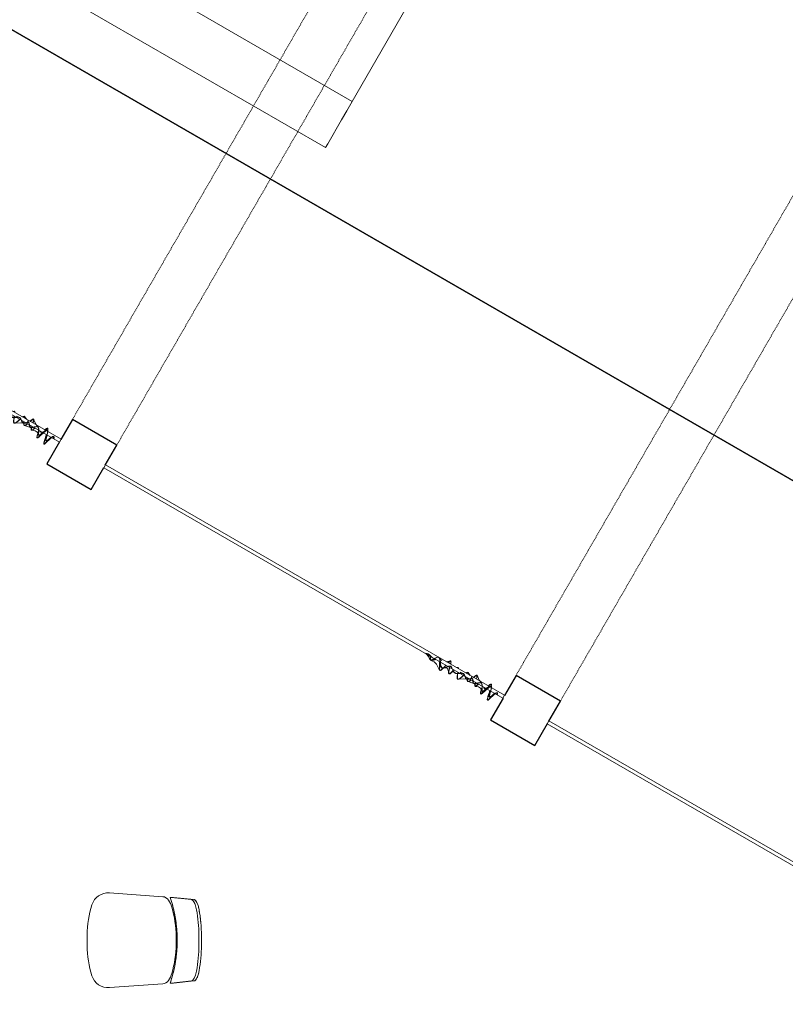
# Model space of a CAD drawing. Header units: centimetres. Extents: x 6036 to 22185, y 5782 to 11383.
# Tile 61 of 256: x 12225 to 12584, y 8452 to 8913. Entities that reach past the tile are written whole.
import ezdxf

# ---------------------------------------------------------------- set-up
doc = ezdxf.new("R2010")
doc.units = ezdxf.units.CM
doc.linetypes.add('Dash', pattern=[0.6, 0.3, -0.3])
for name, color, linetype, lineweight in [('A-COLS', 52, 'Continuous', 9), ('A-COLS-HDLN', 52, 'Dash', 9), ('A-FLOR', 192, 'Continuous', 9), ('I-FURN', 30, 'Continuous', 9), ('P-SANR-FIXT', 6, 'Continuous', 9)]:
    doc.layers.add(name, color=color, linetype=linetype, lineweight=lineweight)
pattern_1 = [(45, (5468.8, 0), (-33.67596, 33.67596), [])]

# ---------------------------------------------------------------- blocks, each defined once
blk = doc.blocks.new('GEMO_WregaCentrumParterDrewno - GEMO_WregaCentrumParterDrewno-5879637-7-01 ZestMeble')
at = {"layer": 'A-COLS-HDLN', "color": 254}
for p, q in [((-12, 168), (-12, -295.15)), ((12, -295.15), (12, 168))]:
    blk.add_line(p, q, dxfattribs=at)
blk = doc.blocks.new('FURN_KanapaIglo03_P3 - E25-M_Kanapa_160x85_-5970044-7-01 ZestMeble')
at = {"layer": 'I-FURN'}
for p, q in [((80, 42.5), (-80, 42.5)), ((-80, 42.5), (-80, 40.5)), ((80, 40.5), (80, 42.5)), ((-80, 27.5), (-80, 40.5)), ((80, 40.5), (80, 27.5)), ((-80, 27.5), (-80, 22.61)), ((80, 22.61), (80, 27.5)), ((-80, 17.59), (-80, 22.61)), ((80, 22.61), (80, 17.59)), ((-80, 17.59), (-80, 17.54)), ((-80, -37.5), (-80, 17.59)), ((-80, 17.54), (80, 17.54)), ((80, 17.54), (80, 17.59)), ((80, 17.59), (80, -37.5)), ((-80, -37.5), (-80, -42.5)), ((80, -42.5), (80, -37.5)), ((-80, -42.5), (80, -42.5))]:
    blk.add_line(p, q, dxfattribs=at)
blk = doc.blocks.new('FURN_Krzeslo07_P3 - E25-M_Krzeslo01-5860955-7-01 ZestMeble')
at = {"layer": 'I-FURN'}
for p, q in [((-19.05, 23.37), (-20.11, 13.75)), ((-20.11, 13.75), (-19.05, 23.37)), ((20.11, 13.75), (19.05, 23.37)), ((19.05, 23.37), (20.11, 13.75)), ((-19.05, 22.17), (-20.11, 12.55)), ((20.11, 12.55), (19.05, 22.17)), ((2.02, 14.97), (-2.02, 14.97)), ((2.02, 14.97), (-2.02, 14.97)), ((-20.11, 13.75), (-20.11, 12.17)), ((-20.11, 13.75), (-20.11, 12.17)), ((20.11, 12.17), (20.11, 13.75)), ((20.11, 12.17), (20.11, 13.75)), ((-20.44, 8.65), (-22.19, -16.34)), ((-22.19, -16.34), (-20.44, 8.65)), ((22.19, -16.34), (20.44, 8.65)), ((20.44, 8.65), (22.19, -16.34)), ((-2.5, -26.75), (2.5, -26.75)), ((-2.5, -26.75), (2.5, -26.75))]:
    blk.add_line(p, q, dxfattribs=at)
for centre, radius, start, end in [((0, -87.53), 113.19, 88.9393, 91.2066), ((0, -86.33), 113.19, 88.793, 91.0613), ((0, -86.33), 113.19, 88.793, 91.0613), ((-1.01, -37.6), 52.58, 91.1005, 106), ((-1.01, -37.6), 52.58, 91.1005, 106), ((1.01, -37.6), 52.58, 74, 88.8995), ((1.01, -37.6), 52.58, 74, 88.8995), ((-16.86, 8.4), 3.59, 124, 176), ((-16.86, 8.4), 3.59, 124, 176), ((-12.23, 1.52), 11.88, 106, 124), ((-12.23, 1.52), 11.88, 106, 124), ((12.23, 1.52), 11.88, 56, 74), ((12.23, 1.52), 11.88, 56, 74), ((16.86, 8.4), 3.59, 4, 56), ((16.86, 8.4), 3.59, 4, 56), ((-14.21, -16.89), 8, 176, 252.0241), ((-14.21, -16.89), 8, 176, 252.0241), ((14.21, -16.89), 8, 287.9759, 4), ((14.21, -16.89), 8, 287.9759, 4), ((-2.5, 19.19), 45.94, 252.0241, 270), ((-2.5, 19.19), 45.94, 252.0241, 270), ((2.5, 19.19), 45.94, 270, 287.9759), ((2.5, 19.19), 45.94, 270, 287.9759)]:
    blk.add_arc(centre, radius, start, end, dxfattribs=at)
for centre, major_axis, ratio, start_param, end_param in [((-13.09, 24.02), (5.95, 0.77), 0.309857, 1.761569, 3.078031), ((-1.22, -18.48), (61.51, 1.08), 0.73692, 1.5722, 1.774777), ((-1.21, -20.27), (61.51, 0.94), 0.746433, 1.578464, 1.77382), ((1.22, -19.68), (-61.51, 1.08), 0.73688, 4.508409, 4.711012), ((1.21, -19.07), (-61.51, 0.94), 0.746455, 4.509362, 4.704707), ((13.09, 22.82), (-5.95, 0.77), 0.309909, 3.205136, 4.521528), ((0, -37.46), (58.25, 0), 0.907867, 1.218379, 1.923213)]:
    blk.add_ellipse(centre, major_axis=major_axis, ratio=ratio, start_param=start_param, end_param=end_param, dxfattribs=at)
for points, knots in [([(-14.3, 24.51), (-14.74, 24.43), (-15.59, 24.26), (-16.74, 23.9), (-17.54, 23.55), (-18.06, 23.26), (-18.51, 22.96), (-18.9, 22.59), (-19.03, 22.31), (-19.05, 22.17)], [-1, -1, -1, -1, -0.833333, -0.666667, -0.5, -0.416667, -0.333333, -0.166667, 0, 0, 0, 0]), ([(-14.45, 25.69), (-14.77, 25.62), (-15.39, 25.49), (-16.56, 25.16), (-17.8, 24.67), (-18.62, 24.12), (-18.97, 23.68), (-19.03, 23.47), (-19.04, 23.37)], [0, 0, 0, 0, 0.125, 0.25, 0.5, 0.75, 0.875, 1, 1, 1, 1]), ([(19.05, 23.37), (19.04, 23.47), (18.96, 23.68), (18.68, 24.01), (18.25, 24.35), (17.49, 24.79), (16.47, 25.2), (15.27, 25.52), (14.63, 25.65), (14.3, 25.71)], [0, 0, 0, 0, 0.125, 0.25, 0.375, 0.5, 0.75, 0.875, 1, 1, 1, 1]), ([(14.3, 25.71), (14.74, 25.63), (15.59, 25.46), (16.74, 25.1), (17.54, 24.75), (18.06, 24.46), (18.51, 24.16), (18.9, 23.79), (19.03, 23.51), (19.05, 23.37)], [-1, -1, -1, -1, -0.833333, -0.666667, -0.5, -0.416667, -0.333333, -0.166667, 0, 0, 0, 0]), ([(-20.11, 12.17), (-18.81, 12.6), (-16.21, 13.38), (-12.24, 14.28), (-8.87, 14.83), (-6.14, 15.13), (-3.76, 15.33), (-1.03, 15.43), (2.06, 15.41), (5.12, 15.24), (8.19, 14.92), (11.23, 14.45), (15.22, 13.64), (18.17, 12.81), (20.11, 12.17)], [0, 0, 0, 0, 0.1, 0.2, 0.3, 0.35, 0.4, 0.475, 0.55, 0.625, 0.7, 0.775, 0.85, 1, 1, 1, 1])]:
    blk.add_open_spline(points, degree=3, knots=knots, dxfattribs=at)
for points in [[(-2.1, 26.84), (-4.18, 26.8), (-8.32, 26.57), (-12.42, 26.03), (-14.45, 25.69)], [(14.3, 25.71), (12.34, 26.04), (8.39, 26.56), (4.39, 26.79), (2.38, 26.84)]]:
    blk.add_open_spline(points, degree=3, dxfattribs=at)
blk = doc.blocks.new('PLFI_Kurtyna - 0787340-019-V159-7-01 ZestMeble')
at = {"layer": 'P-SANR-FIXT'}
for p, q in [((108, 0.3), (-108, 0.3)), ((-108, 0.3), (-108, -1.3)), ((-104.91, 0.13), (-105, 0.1)), ((-66, 0.1), (-66.03, 0.2)), ((108, -1.3), (108, 0.3)), ((-108, -1.3), (108, -1.3)), ((-100.46, -1.93), (-100.7, -1.31)), ((-91.09, -0.5), (-90.07, -0.97)), ((-89.42, -1.27), (-87.88, -1.98)), ((-85.72, -0.38), (-84.51, -0.26)), ((-77.96, -2.52), (-76.6, -1.26))]:
    blk.add_line(p, q, dxfattribs=at)
at = {"layer": 'P-SANR-FIXT', "flags": 128}
for points in [[(-102.57, 4.18), (-103.67, 0.5), (-104.22, -0.38), (-104.8, -0.13)], [(-102.44, 2.78), (-102.14, 2.73), (-102.04, 2.59)], [(-98.39, 3.22), (-99.78, -0.84), (-100.31, -1.52), (-100.58, -1.39)], [(-99.35, -0.71), (-98.51, 0.64), (-97.81, 0.55), (-97.52, 0.27)], [(-94.03, 1.96), (-95.52, 1.41), (-96.63, 1.45), (-97.79, 2.18), (-97.85, 2.24)], [(-89.96, 1.74), (-92.3, 1.18), (-92.79, 1.15)], [(-85.48, 3.06), (-87.59, 1.61), (-88.99, 1.03)], [(-81.59, 0.19), (-81.15, 0.53), (-81.05, 0.47)], [(-77, 1.84), (-78.09, 1.19), (-78.9, 1.37), (-79.79, 2.34), (-80.03, 2.73)], [(-69.93, 1.78), (-71.58, 1.58), (-73.11, 1.95), (-75.4, 3.5), (-75.63, 3.69)], [(-69.97, 0.33), (-68.53, 0), (-68.39, -0.08)], [(-95.7, -0.91), (-94.2, -1.47), (-92.17, -2.99)], [(-74.35, -0.65), (-73.68, -0.76), (-72.78, -1.22)]]:
    blk.add_lwpolyline(points, dxfattribs=at)
at = {"layer": 'P-SANR-FIXT'}
for points, knots in [([(-103.61, 0.23), (-103.49, 0.45), (-103.25, 1.04), (-102.97, 2.14), (-102.79, 3.11), (-102.66, 3.77), (-102.59, 4.12), (-102.53, 4.33), (-102.48, 4.47), (-102.43, 4.56), (-102.39, 4.61), (-102.35, 4.65), (-102.31, 4.68), (-102.25, 4.69), (-102.2, 4.69), (-102.15, 4.67), (-102.1, 4.64), (-102.06, 4.6), (-102.01, 4.53), (-101.95, 4.42), (-101.88, 4.26), (-101.78, 4), (-101.67, 3.61), (-101.52, 3.01), (-101.33, 2.14), (-101.12, 1.13), (-100.99, 0.51), (-100.94, 0.27)], [0.0818578, 0.0818578, 0.0818578, 0.0818578, 0.1109979, 0.1479972, 0.1849965, 0.2034961, 0.2219958, 0.2312456, 0.2404954, 0.2497452, 0.2543701, 0.258995, 0.26362, 0.2682449, 0.2728698, 0.2774947, 0.2821196, 0.2867445, 0.2959943, 0.3052442, 0.314494, 0.3329936, 0.3514933, 0.3699929, 0.4069922, 0.4439915, 0.4692967, 0.4692967, 0.4692967, 0.4692967]), ([(-101.04, 0.26), (-101.51, 2.44), (-102.35, 7.29), (-102.85, 1.41), (-103.54, 0.17)], [-0.4688675, -0.4688675, -0.4688675, -0.4688675, -0.2418817, -0.0811211, -0.0811211, -0.0811211, -0.0811211]), ([(-105, 0.1), (-104.07, -2.45), (-102.18, 6.55), (-101.25, -2.4), (-99.31, -1.88), (-98.17, 4.75), (-96.06, -3.53), (-92.61, 2.97), (-91.09, -2.04), (-88.75, 2.36), (-86.29, -1.96), (-82.63, 2.89), (-78.86, -2.63), (-76.16, 5.26), (-72.16, -4.65), (-69.9, 3.79), (-68.98, -0.55), (-67.09, -0.21), (-66, 0.1)], [0, 0, 0, 0, 0.228537, 0.449348, 0.643321, 0.832314, 1.079809, 1.310884, 1.503133, 1.669366, 1.844797, 2.038682, 2.269363, 2.550475, 2.854015, 3.114784, 3.279647, 3.361461, 3.361461, 3.361461, 3.361461]), ([(-66.03, 0.2), (-66.55, 0.05), (-67.17, -0.11), (-67.76, -0.15), (-68.11, -0.1), (-68.4, 0.03), (-68.65, 0.23), (-68.87, 0.48), (-69.06, 0.77), (-69.22, 1.05), (-69.35, 1.28), (-69.44, 1.44), (-69.51, 1.55), (-69.58, 1.64), (-69.65, 1.7), (-69.71, 1.75), (-69.75, 1.77), (-69.8, 1.79), (-69.88, 1.8), (-69.96, 1.78), (-70.06, 1.74), (-70.14, 1.67), (-70.25, 1.56), (-70.39, 1.38), (-70.55, 1.11), (-70.78, 0.7), (-71.08, 0.12), (-71.46, -0.54), (-71.8, -0.98), (-72.06, -1.19), (-72.22, -1.25), (-72.35, -1.26), (-72.47, -1.25), (-72.65, -1.19), (-72.87, -1.04), (-73.19, -0.76), (-73.6, -0.29), (-74.11, 0.39), (-74.62, 1.08), (-75.04, 1.59), (-75.38, 1.92), (-75.64, 2.11), (-75.85, 2.21), (-76.03, 2.25), (-76.21, 2.27), (-76.43, 2.22), (-76.75, 2.06), (-77.13, 1.72), (-77.58, 1.2), (-78.02, 0.63), (-78.46, 0.13), (-78.84, -0.17), (-79.15, -0.3), (-79.44, -0.34), (-79.86, -0.21), (-80.42, 0.14), (-81.02, 0.58), (-81.55, 0.93), (-81.99, 1.15), (-82.34, 1.26), (-82.63, 1.3), (-82.87, 1.29), (-83.11, 1.26), (-83.41, 1.16), (-83.88, 0.91), (-84.46, 0.51), (-85.14, 0.02), (-85.67, -0.28), (-86.07, -0.37), (-86.35, -0.36), (-86.63, -0.26), (-87.01, -0.04), (-87.48, 0.35), (-87.94, 0.75), (-88.26, 0.95), (-88.46, 1.03), (-88.6, 1.06), (-88.76, 1.07), (-88.91, 1.05), (-89.05, 1), (-89.24, 0.91), (-89.47, 0.75), (-89.73, 0.51), (-89.98, 0.25), (-90.22, 0), (-90.45, -0.22), (-90.66, -0.38), (-90.81, -0.44), (-90.92, -0.44), (-90.99, -0.43), (-91.08, -0.39), (-91.19, -0.32), (-91.39, -0.14), (-91.63, 0.18), (-91.87, 0.51), (-92.06, 0.75), (-92.27, 0.95), (-92.45, 1.08), (-92.62, 1.14), (-92.79, 1.16), (-93.01, 1.12), (-93.27, 0.99), (-93.53, 0.8), (-93.79, 0.56), (-94.14, 0.22), (-94.59, -0.24), (-95.02, -0.6), (-95.35, -0.78), (-95.58, -0.83), (-95.78, -0.81), (-95.99, -0.69), (-96.21, -0.48), (-96.49, -0.12), (-96.83, 0.46), (-97.15, 1.09), (-97.39, 1.55), (-97.56, 1.86), (-97.7, 2.07), (-97.81, 2.2), (-97.9, 2.28), (-97.99, 2.34), (-98.08, 2.37), (-98.15, 2.37), (-98.23, 2.35), (-98.31, 2.3), (-98.39, 2.22), (-98.46, 2.12), (-98.53, 2), (-98.62, 1.82), (-98.73, 1.54), (-98.9, 1.04), (-99.11, 0.32), (-99.33, -0.39), (-99.51, -0.87), (-99.71, -1.28), (-99.91, -1.56), (-100.11, -1.71), (-100.22, -1.75), (-100.3, -1.75), (-100.38, -1.73), (-100.49, -1.68), (-100.63, -1.54), (-100.77, -1.32), (-100.91, -1.02), (-101.09, -0.5), (-101.29, 0.3), (-101.49, 1.15), (-101.65, 1.78), (-101.77, 2.19), (-101.9, 2.54), (-102.02, 2.75), (-102.12, 2.86), (-102.18, 2.9), (-102.24, 2.93), (-102.3, 2.94), (-102.38, 2.93), (-102.48, 2.89), (-102.58, 2.79), (-102.67, 2.67), (-102.77, 2.5), (-102.89, 2.25), (-103.05, 1.88), (-103.25, 1.37), (-103.47, 0.84), (-103.68, 0.34), (-103.91, -0.09), (-104.09, -0.36), (-104.23, -0.5), (-104.31, -0.55), (-104.37, -0.56), (-104.4, -0.57), (-104.44, -0.56), (-104.49, -0.54), (-104.57, -0.49), (-104.71, -0.32), (-104.83, -0.08), (-104.91, 0.13)], [0, 0, 0, 0, 0.039087, 0.05863, 0.078174, 0.097717, 0.11726, 0.136804, 0.156347, 0.17589, 0.195434, 0.205205, 0.214977, 0.224749, 0.234521, 0.239406, 0.244292, 0.249178, 0.254064, 0.263836, 0.273607, 0.283379, 0.293151, 0.312694, 0.332237, 0.351781, 0.390868, 0.429954, 0.469041, 0.488584, 0.508128, 0.517899, 0.527671, 0.547215, 0.566758, 0.586301, 0.625388, 0.664475, 0.703562, 0.742648, 0.762192, 0.781735, 0.801278, 0.81105, 0.820822, 0.840365, 0.859909, 0.898995, 0.938082, 0.977169, 1.016256, 1.055342, 1.074886, 1.094429, 1.133516, 1.172603, 1.211689, 1.250776, 1.270319, 1.289863, 1.309406, 1.319178, 1.32895, 1.348493, 1.368036, 1.407123, 1.44621, 1.485297, 1.50484, 1.524383, 1.543927, 1.56347, 1.602557, 1.641644, 1.661187, 1.670959, 1.68073, 1.690502, 1.700274, 1.710045, 1.719817, 1.73936, 1.758904, 1.778447, 1.797991, 1.817534, 1.837077, 1.856621, 1.866392, 1.876164, 1.885936, 1.895707, 1.915251, 1.954338, 1.973881, 1.993424, 2.012968, 2.032511, 2.042283, 2.052054, 2.071598, 2.091141, 2.110685, 2.130228, 2.149771, 2.188858, 2.227945, 2.247488, 2.267032, 2.286575, 2.306118, 2.325662, 2.345205, 2.384292, 2.423379, 2.442922, 2.462465, 2.482009, 2.49178, 2.501552, 2.511324, 2.521095, 2.525981, 2.530867, 2.540639, 2.550411, 2.560182, 2.569954, 2.579726, 2.599269, 2.618812, 2.657899, 2.696986, 2.716529, 2.736073, 2.775159, 2.794703, 2.814246, 2.824018, 2.83379, 2.853333, 2.872876, 2.89242, 2.911963, 2.931506, 2.970593, 3.00968, 3.029223, 3.048767, 3.06831, 3.087853, 3.097625, 3.102511, 3.107397, 3.112283, 3.117168, 3.12694, 3.136712, 3.146484, 3.156255, 3.166027, 3.18557, 3.205114, 3.224657, 3.2442, 3.263744, 3.283287, 3.293059, 3.302831, 3.307716, 3.312602, 3.317488, 3.322374, 3.332146, 3.341917, 3.361461, 3.361461, 3.361461, 3.361461]), ([(-99.01, 0.18), (-98.96, 0.45), (-98.84, 1.12), (-98.68, 1.97), (-98.54, 2.65), (-98.45, 3.01), (-98.38, 3.26), (-98.32, 3.42), (-98.28, 3.53), (-98.23, 3.61), (-98.2, 3.66), (-98.17, 3.7), (-98.12, 3.74), (-98.07, 3.77), (-98.02, 3.78), (-97.98, 3.77), (-97.94, 3.76), (-97.89, 3.74), (-97.85, 3.7), (-97.81, 3.65), (-97.78, 3.6), (-97.74, 3.52), (-97.68, 3.41), (-97.62, 3.25), (-97.54, 2.99), (-97.43, 2.63), (-97.3, 2.12), (-97.16, 1.59), (-96.99, 0.94), (-96.85, 0.5), (-96.77, 0.26)], [0.8244429, 0.8244429, 0.8244429, 0.8244429, 0.8509837, 0.887983, 0.9064827, 0.9249823, 0.9342321, 0.943482, 0.9527318, 0.9573567, 0.9619816, 0.9666065, 0.9712314, 0.9758563, 0.9804813, 0.9827937, 0.9851062, 0.9897311, 0.994356, 0.9989809, 1.0036058, 1.0082307, 1.0174806, 1.0267304, 1.0359802, 1.0544798, 1.0729795, 1.0914791, 1.1099788, 1.139094, 1.139094, 1.139094, 1.139094]), ([(-96.87, 0.25), (-97.32, 1.56), (-98.03, 5.67), (-98.61, 1.8), (-98.91, 0.18)], [-1.1380988, -1.1380988, -1.1380988, -1.1380988, -0.9839015, -0.8251563, -0.8251563, -0.8251563, -0.8251563]), ([(-94.8, 0.29), (-94.75, 0.45), (-94.65, 0.71), (-94.52, 1.07), (-94.42, 1.36), (-94.33, 1.57), (-94.25, 1.71), (-94.2, 1.8), (-94.14, 1.88), (-94.08, 1.93), (-94.03, 1.96), (-93.98, 1.98), (-93.94, 1.99), (-93.87, 1.98), (-93.79, 1.94), (-93.72, 1.87), (-93.66, 1.78), (-93.58, 1.63), (-93.48, 1.38), (-93.34, 0.97), (-93.25, 0.63), (-93.19, 0.43)], [1.3799543, 1.3799543, 1.3799543, 1.3799543, 1.4059731, 1.4244728, 1.4429724, 1.4614721, 1.4707219, 1.4799717, 1.4892215, 1.4984714, 1.5030963, 1.5077212, 1.5123461, 1.516971, 1.5262208, 1.5354706, 1.5447205, 1.5539703, 1.5724699, 1.5909696, 1.6155562, 1.6155562, 1.6155562, 1.6155562]), ([(-93.26, 0.28), (-93.45, 1), (-93.98, 2.74), (-94.38, 1.13), (-94.74, 0.19)], [-1.6203853, -1.6203853, -1.6203853, -1.6203853, -1.5347976, -1.3762464, -1.3762464, -1.3762464, -1.3762464]), ([(-90.76, 0.48), (-90.73, 0.57), (-90.66, 0.77), (-90.53, 1.07), (-90.39, 1.34), (-90.23, 1.55), (-90.07, 1.7), (-89.91, 1.76), (-89.77, 1.75), (-89.67, 1.72), (-89.57, 1.66), (-89.45, 1.56), (-89.31, 1.37), (-89.13, 1.05), (-89, 0.74), (-88.93, 0.55), (-88.91, 0.51)], [1.9857878, 1.9857878, 1.9857878, 1.9857878, 1.9979618, 2.0164615, 2.0349611, 2.0534607, 2.0719604, 2.09046, 2.0997099, 2.1089597, 2.1182095, 2.1274593, 2.145959, 2.1644586, 2.1829583, 2.1877324, 2.1877324, 2.1877324, 2.1877324]), ([(-89.05, 0.59), (-89.11, 0.74), (-89.68, 2.09), (-90.23, 1.7), (-90.69, 0.39), (-90.75, 0.21)], [-2.1829583, -2.1829583, -2.1829583, -2.1829583, -2.1636729, -1.9992441, -1.9746425, -1.9746425, -1.9746425, -1.9746425]), ([(-86.65, 0.5), (-86.59, 0.67), (-86.45, 1.09), (-86.23, 1.71), (-86.02, 2.22), (-85.85, 2.56), (-85.72, 2.78), (-85.59, 2.96), (-85.48, 3.07), (-85.38, 3.14), (-85.3, 3.17), (-85.21, 3.18), (-85.12, 3.18), (-85.04, 3.15), (-84.94, 3.09), (-84.77, 2.95), (-84.56, 2.64), (-84.31, 2.13), (-84.06, 1.52), (-83.82, 0.89), (-83.67, 0.46), (-83.59, 0.26)], [2.4906492, 2.4906492, 2.4906492, 2.4906492, 2.5159519, 2.5529512, 2.5899505, 2.6084501, 2.6269498, 2.6454494, 2.6639491, 2.6731989, 2.6824487, 2.6916985, 2.7009484, 2.7101982, 2.719448, 2.7379477, 2.774947, 2.8119462, 2.8489455, 2.8859448, 2.9198724, 2.9198724, 2.9198724, 2.9198724]), ([(-83.7, 0.26), (-84.19, 1.6), (-85.19, 4.53), (-86.15, 1.65), (-86.63, 0.24)], [-2.9178648, -2.9178648, -2.9178648, -2.9178648, -2.6897473, -2.4789526, -2.4789526, -2.4789526, -2.4789526]), ([(-79.32, 0.33), (-79.69, 1.67), (-80.46, 4.34), (-81.19, 1.47), (-81.59, 0.19)], [-3.8109272, -3.8109272, -3.8109272, -3.8109272, -3.5631834, -3.3035002, -3.3035002, -3.3035002, -3.3035002]), ([(-81.55, 0.65), (-81.5, 0.82), (-81.39, 1.18), (-81.23, 1.71), (-81.06, 2.19), (-80.9, 2.59), (-80.76, 2.84), (-80.65, 2.96), (-80.58, 3.02), (-80.52, 3.05), (-80.45, 3.06), (-80.39, 3.06), (-80.32, 3.04), (-80.25, 3), (-80.16, 2.92), (-80.07, 2.8), (-79.98, 2.65), (-79.87, 2.41), (-79.73, 2.04), (-79.56, 1.53), (-79.4, 0.99), (-79.3, 0.64), (-79.26, 0.48)], [3.3320847, 3.3320847, 3.3320847, 3.3320847, 3.3669356, 3.4039349, 3.4409342, 3.4779335, 3.5149328, 3.5334325, 3.5426823, 3.5519321, 3.5611819, 3.5704317, 3.5796816, 3.5889314, 3.607431, 3.6259307, 3.6444303, 3.66293, 3.6999293, 3.7369286, 3.7739279, 3.8032886, 3.8032886, 3.8032886, 3.8032886]), ([(-77.2, 0.31), (-77.17, 0.45), (-77.08, 0.82), (-76.94, 1.44), (-76.77, 2.12), (-76.59, 2.72), (-76.4, 3.22), (-76.24, 3.53), (-76.12, 3.68), (-76.03, 3.74), (-75.96, 3.78), (-75.89, 3.79), (-75.78, 3.79), (-75.69, 3.74), (-75.61, 3.67), (-75.53, 3.59), (-75.43, 3.46), (-75.32, 3.27), (-75.16, 2.98), (-74.95, 2.54), (-74.68, 1.97), (-74.38, 1.38), (-74.05, 0.84), (-73.8, 0.53), (-73.67, 0.41)], [4.3081499, 4.3081499, 4.3081499, 4.3081499, 4.3289172, 4.3659165, 4.4029158, 4.4399151, 4.4769144, 4.5139137, 4.5324134, 4.5416632, 4.550913, 4.5601628, 4.5694127, 4.5879123, 4.5971621, 4.6064119, 4.6249116, 4.6434112, 4.6619109, 4.6989102, 4.7359095, 4.7729088, 4.8099081, 4.8469073, 4.8469073, 4.8469073, 4.8469073]), ([(-73.74, 0.33), (-74.74, 1.32), (-75.88, 5.74), (-76.73, 1.93), (-77.13, 0.19)], [-4.8469073, -4.8469073, -4.8469073, -4.8469073, -4.5722185, -4.3030105, -4.3030105, -4.3030105, -4.3030105]), ([(-66.6, 0.19), (-67.93, 0.49), (-69.83, 2.34), (-70.84, 0.86), (-71.47, 0.33), (-71.61, 0.24)], [-5.2064161, -5.2064161, -5.2064161, -5.2064161, -5.1319745, -5.0348091, -5.007134, -5.007134, -5.007134, -5.007134]), ([(-71.55, 0.4), (-71.47, 0.47), (-71.3, 0.62), (-71.03, 0.9), (-70.74, 1.21), (-70.41, 1.48), (-70.09, 1.64), (-69.79, 1.68), (-69.56, 1.67), (-69.31, 1.6), (-68.97, 1.44), (-68.49, 1.14), (-67.64, 0.63), (-66.84, 0.32), (-66.22, 0.23)], [5.0149557, 5.0149557, 5.0149557, 5.0149557, 5.0319038, 5.0504035, 5.0689031, 5.0874028, 5.1059024, 5.1151522, 5.124402, 5.1336519, 5.1429017, 5.1614013, 5.179901, 5.2128274, 5.2128274, 5.2128274, 5.2128274]), ([(-99.21, -1.2), (-99.43, -2.06), (-99.93, -3.15), (-100.4, -2.22), (-100.67, -1.29)], [-0.7743364, -0.7743364, -0.7743364, -0.7743364, -0.6614851, -0.5302786, -0.5302786, -0.5302786, -0.5302786]), ([(-100.52, -1.43), (-100.49, -1.54), (-100.42, -1.76), (-100.32, -2.03), (-100.21, -2.26), (-100.12, -2.4), (-100.06, -2.48), (-100.02, -2.52), (-99.98, -2.54), (-99.95, -2.55), (-99.93, -2.55), (-99.9, -2.54), (-99.87, -2.52), (-99.81, -2.46), (-99.69, -2.3), (-99.51, -1.91), (-99.37, -1.44), (-99.31, -1.19)], [0.5385187, 0.5385187, 0.5385187, 0.5385187, 0.5549894, 0.573489, 0.5919887, 0.6104883, 0.6197382, 0.628988, 0.6382378, 0.6474876, 0.6567374, 0.6659873, 0.6752371, 0.6844869, 0.7029866, 0.7399859, 0.7735132, 0.7735132, 0.7735132, 0.7735132]), ([(-91.17, -1.19), (-91.49, -2.25), (-92.04, -3.9), (-92.61, -2.16), (-92.85, -1.28)], [-1.9152991, -1.9152991, -1.9152991, -1.9152991, -1.7812628, -1.6793776, -1.6793776, -1.6793776, -1.6793776]), ([(-92.73, -1.34), (-92.68, -1.51), (-92.59, -1.82), (-92.46, -2.23), (-92.35, -2.51), (-92.27, -2.69), (-92.2, -2.8), (-92.15, -2.88), (-92.1, -2.92), (-92.07, -2.94), (-92.05, -2.95), (-92.03, -2.95), (-92.01, -2.93), (-91.97, -2.9), (-91.91, -2.84), (-91.83, -2.72), (-91.73, -2.51), (-91.6, -2.19), (-91.45, -1.75), (-91.34, -1.4), (-91.28, -1.19)], [1.6828711, 1.6828711, 1.6828711, 1.6828711, 1.7019675, 1.7204671, 1.7389668, 1.7482166, 1.7574664, 1.7667162, 1.7759661, 1.780591, 1.7898408, 1.7990906, 1.8037155, 1.8129653, 1.8222152, 1.831465, 1.8499646, 1.8684643, 1.8869639, 1.9142094, 1.9142094, 1.9142094, 1.9142094]), ([(-87.15, -1.2), (-87.44, -1.9), (-87.82, -2.39), (-88.27, -1.46), (-88.34, -1.29)], [-2.404954, -2.404954, -2.404954, -2.404954, -2.280797, -2.2569569, -2.2569569, -2.2569569, -2.2569569]), ([(-88.21, -1.34), (-88.17, -1.43), (-88.1, -1.58), (-88.01, -1.73), (-87.94, -1.82), (-87.87, -1.87), (-87.83, -1.89), (-87.8, -1.9), (-87.78, -1.9), (-87.76, -1.9), (-87.73, -1.9), (-87.69, -1.88), (-87.61, -1.82), (-87.5, -1.69), (-87.41, -1.52), (-87.36, -1.41), (-87.35, -1.4)], [2.2610068, 2.2610068, 2.2610068, 2.2610068, 2.2754565, 2.2847063, 2.2939561, 2.303206, 2.3124558, 2.3170807, 2.3217056, 2.3263305, 2.3309554, 2.3402053, 2.3494551, 2.3679547, 2.3864544, 2.3896769, 2.3896769, 2.3896769, 2.3896769]), ([(-82.17, -1.33), (-82.37, -1.68), (-82.64, -1.86), (-82.92, -1.5), (-82.98, -1.41)], [-3.1819392, -3.1819392, -3.1819392, -3.1819392, -3.0635319, -3.033942, -3.033942, -3.033942, -3.033942]), ([(-82.93, -1.31), (-82.92, -1.33), (-82.87, -1.4), (-82.8, -1.5), (-82.71, -1.58), (-82.65, -1.61), (-82.61, -1.62), (-82.57, -1.61), (-82.52, -1.59), (-82.44, -1.53), (-82.38, -1.46), (-82.35, -1.42)], [3.0291679, 3.0291679, 3.0291679, 3.0291679, 3.033942, 3.0524417, 3.0709413, 3.0894409, 3.0986908, 3.1079406, 3.1264402, 3.1449399, 3.1634395, 3.1634395, 3.1634395, 3.1634395]), ([(-77.5, -1.35), (-77.66, -1.95), (-78.09, -3.14), (-78.53, -2.24), (-78.81, -1.4)], [-4.2179194, -4.2179194, -4.2179194, -4.2179194, -4.1053148, -3.921925, -3.921925, -3.921925, -3.921925]), ([(-78.64, -1.58), (-78.61, -1.67), (-78.53, -1.91), (-78.41, -2.16), (-78.31, -2.34), (-78.23, -2.44), (-78.18, -2.49), (-78.15, -2.51), (-78.13, -2.51), (-78.11, -2.51), (-78.08, -2.5), (-78.04, -2.47), (-77.99, -2.4), (-77.91, -2.26), (-77.83, -2.08), (-77.74, -1.83), (-77.68, -1.62), (-77.64, -1.49)], [3.9379183, 3.9379183, 3.9379183, 3.9379183, 3.9589243, 3.9959236, 4.0144233, 4.0329229, 4.0514226, 4.0606724, 4.0699222, 4.0837969, 4.0976717, 4.1069215, 4.1254211, 4.1439208, 4.1624204, 4.1809201, 4.2071776, 4.2071776, 4.2071776, 4.2071776])]:
    blk.add_open_spline(points, degree=3, knots=knots, dxfattribs=at)
blk = doc.blocks.new('PLFI_Kurtyna - 0787340-019-8216801-7-01 ZestMeble')
at = {"layer": 'P-SANR-FIXT'}
for p, q in [((108, 0.3), (-108, 0.3)), ((-108, 0.3), (-108, -1.3)), ((-104.91, 0.13), (-105, 0.1)), ((-66, 0.1), (-66.03, 0.2)), ((108, -1.3), (108, 0.3)), ((-108, -1.3), (108, -1.3)), ((-100.46, -1.93), (-100.7, -1.31)), ((-91.09, -0.5), (-90.08, -0.96)), ((-89.42, -1.27), (-87.88, -1.98)), ((-85.72, -0.38), (-84.51, -0.26)), ((-77.96, -2.52), (-76.6, -1.26))]:
    blk.add_line(p, q, dxfattribs=at)
at = {"layer": 'P-SANR-FIXT', "flags": 128}
for points in [[(-102.57, 4.18), (-103.67, 0.5), (-104.22, -0.38), (-104.8, -0.13)], [(-102.44, 2.78), (-102.14, 2.73), (-102.04, 2.59)], [(-98.39, 3.22), (-99.78, -0.84), (-100.31, -1.52), (-100.58, -1.39)], [(-99.35, -0.71), (-98.51, 0.64), (-97.81, 0.55), (-97.52, 0.27)], [(-94.03, 1.96), (-95.52, 1.41), (-96.63, 1.45), (-97.79, 2.18), (-97.85, 2.24)], [(-89.96, 1.74), (-92.3, 1.18), (-92.79, 1.15)], [(-85.48, 3.06), (-87.59, 1.61), (-88.99, 1.03)], [(-81.59, 0.19), (-81.15, 0.53), (-81.05, 0.47)], [(-77, 1.84), (-78.09, 1.19), (-78.9, 1.37), (-79.79, 2.34), (-80.03, 2.73)], [(-69.93, 1.78), (-71.58, 1.58), (-73.11, 1.95), (-75.4, 3.5), (-75.63, 3.69)], [(-69.97, 0.33), (-68.53, 0), (-68.39, -0.08)], [(-95.7, -0.91), (-94.2, -1.47), (-92.17, -2.99)], [(-74.34, -0.65), (-73.68, -0.76), (-72.78, -1.22)]]:
    blk.add_lwpolyline(points, dxfattribs=at)
at = {"layer": 'P-SANR-FIXT'}
for points, knots in [([(-103.61, 0.23), (-103.49, 0.45), (-103.25, 1.04), (-102.97, 2.14), (-102.79, 3.11), (-102.66, 3.77), (-102.59, 4.12), (-102.53, 4.33), (-102.48, 4.47), (-102.43, 4.56), (-102.39, 4.61), (-102.35, 4.65), (-102.31, 4.68), (-102.25, 4.69), (-102.2, 4.69), (-102.15, 4.67), (-102.1, 4.64), (-102.06, 4.6), (-102.01, 4.53), (-101.95, 4.42), (-101.88, 4.26), (-101.78, 4), (-101.67, 3.61), (-101.52, 3.01), (-101.33, 2.14), (-101.12, 1.13), (-100.99, 0.51), (-100.94, 0.27)], [0.0818578, 0.0818578, 0.0818578, 0.0818578, 0.1109979, 0.1479972, 0.1849965, 0.2034961, 0.2219958, 0.2312456, 0.2404954, 0.2497452, 0.2543701, 0.258995, 0.26362, 0.2682449, 0.2728698, 0.2774947, 0.2821196, 0.2867445, 0.2959943, 0.3052442, 0.314494, 0.3329936, 0.3514933, 0.3699929, 0.4069922, 0.4439915, 0.4692967, 0.4692967, 0.4692967, 0.4692967]), ([(-101.04, 0.26), (-101.51, 2.44), (-102.35, 7.29), (-102.85, 1.41), (-103.54, 0.17)], [-0.4688675, -0.4688675, -0.4688675, -0.4688675, -0.2418817, -0.0811211, -0.0811211, -0.0811211, -0.0811211]), ([(-105, 0.1), (-104.07, -2.45), (-102.18, 6.55), (-101.25, -2.4), (-99.31, -1.88), (-98.17, 4.75), (-96.06, -3.53), (-92.61, 2.97), (-91.09, -2.04), (-88.75, 2.36), (-86.29, -1.96), (-82.63, 2.89), (-78.86, -2.63), (-76.16, 5.26), (-72.16, -4.65), (-69.9, 3.79), (-68.98, -0.55), (-67.09, -0.21), (-66, 0.1)], [0, 0, 0, 0, 0.228537, 0.449348, 0.643321, 0.832314, 1.079809, 1.310884, 1.503133, 1.669366, 1.844797, 2.038682, 2.269363, 2.550475, 2.854015, 3.114784, 3.279647, 3.361461, 3.361461, 3.361461, 3.361461]), ([(-66.03, 0.2), (-66.55, 0.05), (-67.17, -0.11), (-67.76, -0.15), (-68.11, -0.1), (-68.4, 0.03), (-68.65, 0.23), (-68.87, 0.48), (-69.06, 0.77), (-69.22, 1.05), (-69.35, 1.28), (-69.44, 1.44), (-69.51, 1.55), (-69.58, 1.64), (-69.65, 1.7), (-69.71, 1.75), (-69.75, 1.77), (-69.8, 1.79), (-69.88, 1.8), (-69.96, 1.78), (-70.06, 1.74), (-70.14, 1.67), (-70.25, 1.56), (-70.39, 1.38), (-70.55, 1.11), (-70.78, 0.7), (-71.08, 0.12), (-71.46, -0.54), (-71.8, -0.98), (-72.06, -1.19), (-72.22, -1.25), (-72.35, -1.26), (-72.47, -1.25), (-72.65, -1.19), (-72.87, -1.04), (-73.19, -0.76), (-73.6, -0.29), (-74.11, 0.39), (-74.62, 1.08), (-75.04, 1.59), (-75.38, 1.92), (-75.64, 2.11), (-75.85, 2.21), (-76.03, 2.25), (-76.21, 2.27), (-76.43, 2.22), (-76.75, 2.06), (-77.13, 1.72), (-77.58, 1.2), (-78.02, 0.63), (-78.46, 0.13), (-78.84, -0.17), (-79.15, -0.3), (-79.44, -0.34), (-79.86, -0.21), (-80.42, 0.14), (-81.02, 0.58), (-81.55, 0.93), (-81.99, 1.15), (-82.34, 1.26), (-82.63, 1.3), (-82.87, 1.29), (-83.11, 1.26), (-83.41, 1.16), (-83.88, 0.91), (-84.46, 0.51), (-85.14, 0.02), (-85.67, -0.28), (-86.07, -0.37), (-86.35, -0.36), (-86.63, -0.26), (-87.01, -0.04), (-87.48, 0.35), (-87.94, 0.75), (-88.26, 0.95), (-88.46, 1.03), (-88.6, 1.06), (-88.76, 1.07), (-88.91, 1.05), (-89.05, 1), (-89.24, 0.91), (-89.47, 0.75), (-89.73, 0.51), (-89.98, 0.25), (-90.22, 0), (-90.45, -0.22), (-90.66, -0.38), (-90.81, -0.44), (-90.92, -0.44), (-90.99, -0.43), (-91.08, -0.39), (-91.19, -0.32), (-91.39, -0.14), (-91.63, 0.18), (-91.87, 0.51), (-92.06, 0.75), (-92.27, 0.95), (-92.45, 1.08), (-92.62, 1.14), (-92.79, 1.16), (-93.01, 1.12), (-93.27, 0.99), (-93.53, 0.8), (-93.79, 0.56), (-94.14, 0.22), (-94.59, -0.24), (-95.02, -0.6), (-95.35, -0.78), (-95.58, -0.83), (-95.78, -0.81), (-95.99, -0.69), (-96.21, -0.48), (-96.49, -0.12), (-96.83, 0.46), (-97.15, 1.09), (-97.39, 1.55), (-97.56, 1.86), (-97.7, 2.07), (-97.81, 2.2), (-97.9, 2.28), (-97.99, 2.34), (-98.08, 2.37), (-98.15, 2.37), (-98.23, 2.35), (-98.31, 2.3), (-98.39, 2.22), (-98.46, 2.12), (-98.53, 2), (-98.62, 1.82), (-98.73, 1.54), (-98.9, 1.04), (-99.11, 0.32), (-99.33, -0.39), (-99.51, -0.87), (-99.71, -1.28), (-99.91, -1.56), (-100.11, -1.71), (-100.22, -1.75), (-100.3, -1.75), (-100.38, -1.73), (-100.49, -1.68), (-100.63, -1.54), (-100.77, -1.32), (-100.91, -1.02), (-101.09, -0.5), (-101.29, 0.3), (-101.49, 1.15), (-101.65, 1.78), (-101.77, 2.19), (-101.9, 2.54), (-102.02, 2.75), (-102.12, 2.86), (-102.18, 2.9), (-102.24, 2.93), (-102.3, 2.94), (-102.38, 2.93), (-102.48, 2.89), (-102.58, 2.79), (-102.67, 2.67), (-102.77, 2.5), (-102.89, 2.25), (-103.05, 1.88), (-103.25, 1.37), (-103.47, 0.84), (-103.68, 0.34), (-103.91, -0.09), (-104.09, -0.36), (-104.23, -0.5), (-104.31, -0.55), (-104.37, -0.56), (-104.4, -0.57), (-104.44, -0.56), (-104.49, -0.54), (-104.57, -0.49), (-104.71, -0.32), (-104.83, -0.08), (-104.91, 0.13)], [0, 0, 0, 0, 0.039087, 0.05863, 0.078174, 0.097717, 0.11726, 0.136804, 0.156347, 0.17589, 0.195434, 0.205205, 0.214977, 0.224749, 0.234521, 0.239406, 0.244292, 0.249178, 0.254064, 0.263836, 0.273607, 0.283379, 0.293151, 0.312694, 0.332237, 0.351781, 0.390868, 0.429954, 0.469041, 0.488584, 0.508128, 0.517899, 0.527671, 0.547215, 0.566758, 0.586301, 0.625388, 0.664475, 0.703562, 0.742648, 0.762192, 0.781735, 0.801278, 0.81105, 0.820822, 0.840365, 0.859909, 0.898995, 0.938082, 0.977169, 1.016256, 1.055342, 1.074886, 1.094429, 1.133516, 1.172603, 1.211689, 1.250776, 1.270319, 1.289863, 1.309406, 1.319178, 1.32895, 1.348493, 1.368036, 1.407123, 1.44621, 1.485297, 1.50484, 1.524383, 1.543927, 1.56347, 1.602557, 1.641644, 1.661187, 1.670959, 1.68073, 1.690502, 1.700274, 1.710045, 1.719817, 1.73936, 1.758904, 1.778447, 1.797991, 1.817534, 1.837077, 1.856621, 1.866392, 1.876164, 1.885936, 1.895707, 1.915251, 1.954338, 1.973881, 1.993424, 2.012968, 2.032511, 2.042283, 2.052054, 2.071598, 2.091141, 2.110685, 2.130228, 2.149771, 2.188858, 2.227945, 2.247488, 2.267032, 2.286575, 2.306118, 2.325662, 2.345205, 2.384292, 2.423379, 2.442922, 2.462465, 2.482009, 2.49178, 2.501552, 2.511324, 2.521095, 2.525981, 2.530867, 2.540639, 2.550411, 2.560182, 2.569954, 2.579726, 2.599269, 2.618812, 2.657899, 2.696986, 2.716529, 2.736073, 2.775159, 2.794703, 2.814246, 2.824018, 2.83379, 2.853333, 2.872876, 2.89242, 2.911963, 2.931506, 2.970593, 3.00968, 3.029223, 3.048767, 3.06831, 3.087853, 3.097625, 3.102511, 3.107397, 3.112283, 3.117168, 3.12694, 3.136712, 3.146484, 3.156255, 3.166027, 3.18557, 3.205114, 3.224657, 3.2442, 3.263744, 3.283287, 3.293059, 3.302831, 3.307716, 3.312602, 3.317488, 3.322374, 3.332146, 3.341917, 3.361461, 3.361461, 3.361461, 3.361461]), ([(-99.01, 0.18), (-98.96, 0.45), (-98.84, 1.12), (-98.68, 1.97), (-98.54, 2.65), (-98.45, 3.01), (-98.38, 3.26), (-98.32, 3.42), (-98.28, 3.53), (-98.23, 3.61), (-98.2, 3.66), (-98.17, 3.7), (-98.12, 3.74), (-98.07, 3.77), (-98.02, 3.78), (-97.98, 3.77), (-97.94, 3.76), (-97.89, 3.74), (-97.85, 3.7), (-97.81, 3.65), (-97.78, 3.6), (-97.74, 3.52), (-97.68, 3.41), (-97.62, 3.25), (-97.54, 2.99), (-97.43, 2.63), (-97.3, 2.12), (-97.16, 1.59), (-96.99, 0.94), (-96.85, 0.5), (-96.77, 0.26)], [0.8244429, 0.8244429, 0.8244429, 0.8244429, 0.8509837, 0.887983, 0.9064827, 0.9249823, 0.9342321, 0.943482, 0.9527318, 0.9573567, 0.9619816, 0.9666065, 0.9712314, 0.9758563, 0.9804813, 0.9827937, 0.9851062, 0.9897311, 0.994356, 0.9989809, 1.0036058, 1.0082307, 1.0174806, 1.0267304, 1.0359802, 1.0544798, 1.0729795, 1.0914791, 1.1099788, 1.139094, 1.139094, 1.139094, 1.139094]), ([(-96.87, 0.25), (-97.32, 1.56), (-98.03, 5.67), (-98.61, 1.8), (-98.91, 0.18)], [-1.1380988, -1.1380988, -1.1380988, -1.1380988, -0.9839015, -0.8251563, -0.8251563, -0.8251563, -0.8251563]), ([(-94.8, 0.29), (-94.75, 0.45), (-94.65, 0.71), (-94.52, 1.07), (-94.42, 1.36), (-94.33, 1.57), (-94.25, 1.71), (-94.2, 1.8), (-94.14, 1.88), (-94.08, 1.93), (-94.03, 1.96), (-93.98, 1.98), (-93.94, 1.99), (-93.87, 1.98), (-93.79, 1.94), (-93.72, 1.87), (-93.66, 1.78), (-93.58, 1.63), (-93.48, 1.38), (-93.34, 0.97), (-93.25, 0.63), (-93.19, 0.43)], [1.3799543, 1.3799543, 1.3799543, 1.3799543, 1.4059731, 1.4244728, 1.4429724, 1.4614721, 1.4707219, 1.4799717, 1.4892215, 1.4984714, 1.5030963, 1.5077212, 1.5123461, 1.516971, 1.5262208, 1.5354706, 1.5447205, 1.5539703, 1.5724699, 1.5909696, 1.6155562, 1.6155562, 1.6155562, 1.6155562]), ([(-93.26, 0.28), (-93.45, 1), (-93.98, 2.74), (-94.38, 1.13), (-94.74, 0.19)], [-1.6203853, -1.6203853, -1.6203853, -1.6203853, -1.5347976, -1.3762464, -1.3762464, -1.3762464, -1.3762464]), ([(-90.76, 0.48), (-90.73, 0.57), (-90.66, 0.77), (-90.53, 1.07), (-90.39, 1.34), (-90.23, 1.55), (-90.07, 1.7), (-89.91, 1.76), (-89.77, 1.75), (-89.67, 1.72), (-89.57, 1.66), (-89.45, 1.56), (-89.31, 1.37), (-89.13, 1.05), (-89, 0.74), (-88.93, 0.55), (-88.91, 0.51)], [1.9857878, 1.9857878, 1.9857878, 1.9857878, 1.9979618, 2.0164615, 2.0349611, 2.0534607, 2.0719604, 2.09046, 2.0997099, 2.1089597, 2.1182095, 2.1274593, 2.145959, 2.1644586, 2.1829583, 2.1877324, 2.1877324, 2.1877324, 2.1877324]), ([(-89.05, 0.59), (-89.11, 0.74), (-89.68, 2.09), (-90.23, 1.7), (-90.69, 0.39), (-90.75, 0.21)], [-2.1829583, -2.1829583, -2.1829583, -2.1829583, -2.1636729, -1.9992441, -1.9746425, -1.9746425, -1.9746425, -1.9746425]), ([(-86.74, 0.24), (-86.74, 0.25), (-86.65, 0.51), (-86.48, 1.01), (-86.23, 1.71), (-86.02, 2.22), (-85.85, 2.56), (-85.72, 2.78), (-85.59, 2.96), (-85.48, 3.07), (-85.38, 3.14), (-85.3, 3.17), (-85.21, 3.18), (-85.12, 3.18), (-85.04, 3.15), (-84.94, 3.09), (-84.77, 2.95), (-84.56, 2.64), (-84.31, 2.13), (-84.06, 1.52), (-83.82, 0.89), (-83.67, 0.46), (-83.59, 0.26)], [2.4775552, 2.4775552, 2.4775552, 2.4775552, 2.4789526, 2.5159519, 2.5529512, 2.5899505, 2.6084501, 2.6269498, 2.6454494, 2.6639491, 2.6731989, 2.6824487, 2.6916985, 2.7009484, 2.7101982, 2.719448, 2.7379477, 2.774947, 2.8119462, 2.8489455, 2.8859448, 2.9198724, 2.9198724, 2.9198724, 2.9198724]), ([(-83.7, 0.26), (-84.19, 1.6), (-85.19, 4.53), (-86.15, 1.65), (-86.63, 0.24)], [-2.9178648, -2.9178648, -2.9178648, -2.9178648, -2.6897473, -2.4789526, -2.4789526, -2.4789526, -2.4789526]), ([(-79.32, 0.33), (-79.69, 1.67), (-80.46, 4.34), (-81.19, 1.47), (-81.59, 0.19)], [-3.8109272, -3.8109272, -3.8109272, -3.8109272, -3.5631834, -3.3035002, -3.3035002, -3.3035002, -3.3035002]), ([(-81.55, 0.65), (-81.5, 0.82), (-81.39, 1.18), (-81.23, 1.71), (-81.06, 2.19), (-80.9, 2.59), (-80.76, 2.84), (-80.65, 2.96), (-80.58, 3.02), (-80.52, 3.05), (-80.45, 3.06), (-80.39, 3.06), (-80.32, 3.04), (-80.25, 3), (-80.16, 2.92), (-80.07, 2.8), (-79.98, 2.65), (-79.87, 2.41), (-79.73, 2.04), (-79.56, 1.53), (-79.4, 0.99), (-79.3, 0.64), (-79.26, 0.48)], [3.3320847, 3.3320847, 3.3320847, 3.3320847, 3.3669356, 3.4039349, 3.4409342, 3.4779335, 3.5149328, 3.5334325, 3.5426823, 3.5519321, 3.5611819, 3.5704317, 3.5796816, 3.5889314, 3.607431, 3.6259307, 3.6444303, 3.66293, 3.6999293, 3.7369286, 3.7739279, 3.8032886, 3.8032886, 3.8032886, 3.8032886]), ([(-77.2, 0.31), (-77.17, 0.45), (-77.08, 0.82), (-76.94, 1.44), (-76.77, 2.12), (-76.59, 2.72), (-76.4, 3.22), (-76.24, 3.53), (-76.12, 3.68), (-76.03, 3.74), (-75.96, 3.78), (-75.89, 3.79), (-75.78, 3.79), (-75.69, 3.74), (-75.61, 3.67), (-75.53, 3.59), (-75.43, 3.46), (-75.32, 3.27), (-75.16, 2.98), (-74.95, 2.54), (-74.68, 1.97), (-74.38, 1.38), (-74.05, 0.84), (-73.8, 0.53), (-73.67, 0.41)], [4.3081499, 4.3081499, 4.3081499, 4.3081499, 4.3289172, 4.3659165, 4.4029158, 4.4399151, 4.4769144, 4.5139137, 4.5324134, 4.5416632, 4.550913, 4.5601628, 4.5694127, 4.5879123, 4.5971621, 4.6064119, 4.6249116, 4.6434112, 4.6619109, 4.6989102, 4.7359095, 4.7729088, 4.8099081, 4.8469073, 4.8469073, 4.8469073, 4.8469073]), ([(-73.74, 0.33), (-74.74, 1.32), (-75.88, 5.74), (-76.73, 1.93), (-77.13, 0.19)], [-4.8469073, -4.8469073, -4.8469073, -4.8469073, -4.5722185, -4.3030105, -4.3030105, -4.3030105, -4.3030105]), ([(-66.6, 0.19), (-67.93, 0.49), (-69.83, 2.34), (-70.84, 0.86), (-71.47, 0.33), (-71.61, 0.24)], [-5.2064161, -5.2064161, -5.2064161, -5.2064161, -5.1319745, -5.0348091, -5.007134, -5.007134, -5.007134, -5.007134]), ([(-71.55, 0.4), (-71.47, 0.47), (-71.3, 0.62), (-71.03, 0.9), (-70.74, 1.21), (-70.41, 1.48), (-70.09, 1.64), (-69.79, 1.68), (-69.56, 1.67), (-69.31, 1.6), (-68.97, 1.44), (-68.49, 1.14), (-67.64, 0.63), (-66.84, 0.32), (-66.22, 0.23)], [5.0149557, 5.0149557, 5.0149557, 5.0149557, 5.0319038, 5.0504035, 5.0689031, 5.0874028, 5.1059024, 5.1151522, 5.124402, 5.1336519, 5.1429017, 5.1614013, 5.179901, 5.2128274, 5.2128274, 5.2128274, 5.2128274]), ([(-99.21, -1.2), (-99.43, -2.06), (-99.93, -3.15), (-100.4, -2.22), (-100.67, -1.29)], [-0.7743364, -0.7743364, -0.7743364, -0.7743364, -0.6614851, -0.5302786, -0.5302786, -0.5302786, -0.5302786]), ([(-100.52, -1.43), (-100.49, -1.54), (-100.42, -1.76), (-100.32, -2.03), (-100.21, -2.26), (-100.12, -2.4), (-100.06, -2.48), (-100.02, -2.52), (-99.98, -2.54), (-99.95, -2.55), (-99.93, -2.55), (-99.9, -2.54), (-99.87, -2.52), (-99.81, -2.46), (-99.69, -2.3), (-99.51, -1.91), (-99.37, -1.44), (-99.31, -1.19)], [0.5385187, 0.5385187, 0.5385187, 0.5385187, 0.5549894, 0.573489, 0.5919887, 0.6104883, 0.6197382, 0.628988, 0.6382378, 0.6474876, 0.6567374, 0.6659873, 0.6752371, 0.6844869, 0.7029866, 0.7399859, 0.7735132, 0.7735132, 0.7735132, 0.7735132]), ([(-91.17, -1.19), (-91.49, -2.25), (-92.04, -3.9), (-92.61, -2.16), (-92.85, -1.28)], [-1.9152991, -1.9152991, -1.9152991, -1.9152991, -1.7812628, -1.6793776, -1.6793776, -1.6793776, -1.6793776]), ([(-92.73, -1.34), (-92.68, -1.51), (-92.59, -1.82), (-92.46, -2.23), (-92.35, -2.51), (-92.27, -2.69), (-92.2, -2.8), (-92.15, -2.88), (-92.1, -2.92), (-92.07, -2.94), (-92.05, -2.95), (-92.03, -2.95), (-92.01, -2.93), (-91.97, -2.9), (-91.91, -2.84), (-91.83, -2.72), (-91.73, -2.51), (-91.6, -2.19), (-91.45, -1.75), (-91.34, -1.4), (-91.28, -1.19)], [1.6828711, 1.6828711, 1.6828711, 1.6828711, 1.7019675, 1.7204671, 1.7389668, 1.7482166, 1.7574664, 1.7667162, 1.7759661, 1.780591, 1.7898408, 1.7990906, 1.8037155, 1.8129653, 1.8222152, 1.831465, 1.8499646, 1.8684643, 1.8869639, 1.9142094, 1.9142094, 1.9142094, 1.9142094]), ([(-87.15, -1.2), (-87.44, -1.9), (-87.82, -2.39), (-88.27, -1.46), (-88.34, -1.29)], [-2.404954, -2.404954, -2.404954, -2.404954, -2.280797, -2.2569569, -2.2569569, -2.2569569, -2.2569569]), ([(-88.24, -1.28), (-88.19, -1.4), (-88.11, -1.57), (-88.01, -1.73), (-87.94, -1.82), (-87.87, -1.87), (-87.83, -1.89), (-87.8, -1.9), (-87.78, -1.9), (-87.76, -1.9), (-87.73, -1.9), (-87.69, -1.88), (-87.61, -1.82), (-87.5, -1.69), (-87.41, -1.52), (-87.36, -1.41), (-87.35, -1.4)], [2.2583428, 2.2583428, 2.2583428, 2.2583428, 2.2754565, 2.2847063, 2.2939561, 2.303206, 2.3124558, 2.3170807, 2.3217056, 2.3263305, 2.3309554, 2.3402053, 2.3494551, 2.3679547, 2.3864544, 2.3896769, 2.3896769, 2.3896769, 2.3896769]), ([(-82.17, -1.33), (-82.37, -1.68), (-82.64, -1.86), (-82.92, -1.5), (-82.98, -1.41)], [-3.1819392, -3.1819392, -3.1819392, -3.1819392, -3.0635319, -3.033942, -3.033942, -3.033942, -3.033942]), ([(-82.93, -1.31), (-82.92, -1.33), (-82.87, -1.4), (-82.8, -1.5), (-82.71, -1.58), (-82.65, -1.61), (-82.61, -1.62), (-82.57, -1.61), (-82.52, -1.59), (-82.44, -1.53), (-82.38, -1.46), (-82.35, -1.42)], [3.0291679, 3.0291679, 3.0291679, 3.0291679, 3.033942, 3.0524417, 3.0709413, 3.0894409, 3.0986908, 3.1079406, 3.1264402, 3.1449399, 3.1634395, 3.1634395, 3.1634395, 3.1634395]), ([(-77.5, -1.35), (-77.66, -1.95), (-78.09, -3.14), (-78.53, -2.24), (-78.81, -1.4)], [-4.2179194, -4.2179194, -4.2179194, -4.2179194, -4.1053148, -3.921925, -3.921925, -3.921925, -3.921925]), ([(-78.64, -1.58), (-78.61, -1.67), (-78.53, -1.91), (-78.41, -2.16), (-78.31, -2.34), (-78.23, -2.44), (-78.18, -2.49), (-78.15, -2.51), (-78.13, -2.51), (-78.11, -2.51), (-78.08, -2.5), (-78.04, -2.47), (-77.99, -2.4), (-77.91, -2.26), (-77.83, -2.08), (-77.74, -1.83), (-77.68, -1.62), (-77.64, -1.49)], [3.9379183, 3.9379183, 3.9379183, 3.9379183, 3.9589243, 3.9959236, 4.0144233, 4.0329229, 4.0514226, 4.0606724, 4.0699222, 4.0837969, 4.0976717, 4.1069215, 4.1254211, 4.1439208, 4.1624204, 4.1809201, 4.2071776, 4.2071776, 4.2071776, 4.2071776])]:
    blk.add_open_spline(points, degree=3, knots=knots, dxfattribs=at)

msp = doc.modelspace()

# ---------------------------------------------------------------- hatches: boundary and pattern name
at = {"layer": 'A-COLS'}
h = msp.add_hatch(dxfattribs=at)
h.set_pattern_fill('FP_35', color=256, style=0, pattern_type=2)
h.set_pattern_definition(pattern_1)
h.paths.add_polyline_path([(12258.65, 8692.89), (12270.65, 8713.67), (12249.87, 8725.67), (12237.87, 8704.89), (12239.83, 8703.75)])
h.paths.add_polyline_path([(12541.2, 9182.27), (12564.29, 9222.27), (12543.51, 9234.27), (12520.41, 9194.27), (12540.87, 9182.46)])
h = msp.add_hatch(dxfattribs=at)
h.set_pattern_fill('FP_35', color=256, style=0, pattern_type=2)
h.set_pattern_definition(pattern_1)
h.paths.add_polyline_path([(12466.5, 8572.89), (12478.5, 8593.67), (12457.71, 8605.67), (12445.71, 8584.89), (12462.18, 8575.38)])
h.paths.add_polyline_path([(12749.04, 9062.27), (12772.14, 9102.27), (12751.35, 9114.27), (12728.26, 9074.27), (12733.93, 9070.99)])

# ---------------------------------------------------------------- linework, layer by layer
at = {"layer": 'A-COLS', "lineweight": 25}
for p, q in [((12249.87, 8725.67), (12244.46, 8716.31)), ((12270.65, 8713.67), (12249.87, 8725.67)), ((12243.77, 8715.11), (12237.87, 8704.89)), ((12265.25, 8704.31), (12270.65, 8713.67)), ((12237.87, 8704.89), (12258.65, 8692.89)), ((12258.65, 8692.89), (12264.54, 8703.08)), ((12457.71, 8605.67), (12452.31, 8596.31)), ((12478.5, 8593.67), (12457.71, 8605.67)), ((12451.62, 8595.11), (12445.71, 8584.89)), ((12473.09, 8584.31), (12478.5, 8593.67)), ((12445.71, 8584.89), (12466.5, 8572.89)), ((12466.5, 8572.89), (12472.4, 8583.11))]:
    msp.add_line(p, q, dxfattribs=at)
at = {"layer": 'A-FLOR'}
for p, q in [((14400.15, 7650.26), (12113.5, 8970.46)), ((12134.81, 8958.38), (12945.41, 8490.38))]:
    msp.add_line(p, q, dxfattribs=at)

# ---------------------------------------------------------------- block references
at = {"layer": 'A-COLS-HDLN', "color": 254}
for p, rotation in [((12136.41, 8985.16), 149.9999999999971), ((12344.26, 8865.16), 149.9999999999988), ((12552.11, 8745.16), 149.9999999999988)]:
    msp.add_blockref('GEMO_WregaCentrumParterDrewno - GEMO_WregaCentrumParterDrewno-5879637-7-01 ZestMeble', p, dxfattribs=dict(at, rotation=rotation))
at = {"layer": 'I-FURN'}
for name, p, rotation in [('FURN_KanapaIglo03_P3 - E25-M_Kanapa_160x85_-5970044-7-01 ZestMeble', (12320.44, 8929.91), 150.0000000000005), ('FURN_Krzeslo07_P3 - E25-M_Krzeslo01-5860955-7-01 ZestMeble', (12283.49, 8481.59), 270.0000000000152)]:
    msp.add_blockref(name, p, dxfattribs=dict(at, rotation=rotation))
at = {"layer": 'P-SANR-FIXT', "rotation": 150.0000000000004}
for name, p in [('PLFI_Kurtyna - 0787340-019-8216801-7-01 ZestMeble', (12150.34, 8769.28)), ('PLFI_Kurtyna - 0787340-019-8216801-7-01 ZestMeble', (12358.18, 8649.28)), ('PLFI_Kurtyna - 0787340-019-V159-7-01 ZestMeble', (12566.03, 8529.28))]:
    msp.add_blockref(name, p, dxfattribs=at)

doc.saveas('drawing.dxf')
